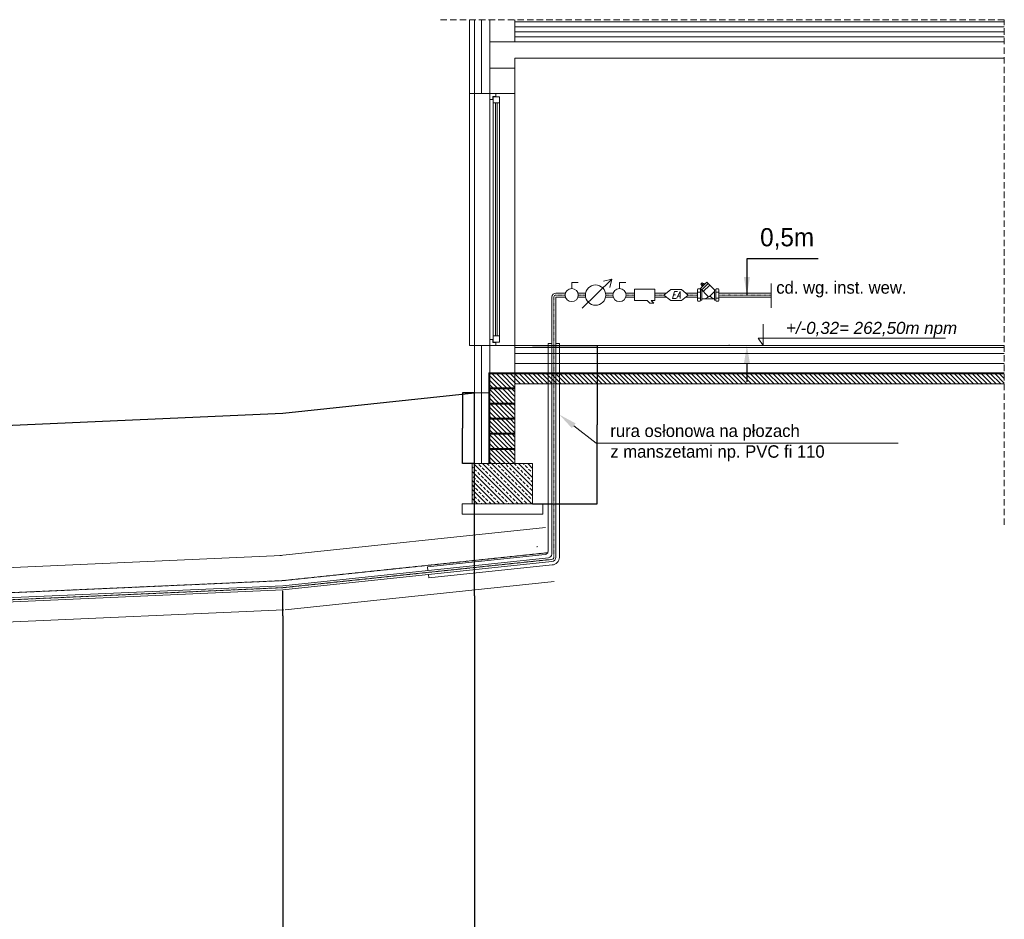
# Model space of a CAD drawing. Extents: x -34599 to 125690, y -105249 to 21518.
# Tile 1 of 64: x -23078 to -13318, y -29379 to -20462. Entities that reach past the tile are written whole.
import ezdxf
from ezdxf.enums import TextEntityAlignment as Align

# ---------------------------------------------------------------- set-up
doc = ezdxf.new("R2010")
doc.units = 0
doc.header["$MEASUREMENT"] = 0
doc.linetypes.add('DASHDOT', pattern=[500, 250, -125, 0, -125])
doc.linetypes.add('DASHED2', pattern=[9.524999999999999, 6.35, -3.175])
doc.layers.get('0').update_dxf_attribs({"linetype": 'CONTINUOUS'})
doc.layers.get('Defpoints').update_dxf_attribs({"linetype": 'CONTINUOUS'})
for name, color, linetype, lineweight in [('_P_EKO_armatura', 7, 'CONTINUOUS', 20), ('_P_EKO_budynek', 252, 'CONTINUOUS', 15), ('_P_EKO_obsypka', 253, 'CONTINUOUS', 9), ('_P_EKO_opis', 7, 'CONTINUOUS', 13), ('_P_EKO_przyłącze_wody', 162, 'CONTINUOUS', 15), ('_P_EKO_rura_ochronna', 250, 'CONTINUOUS', 13), ('_S_EKO_PODSYPKA', 4, 'CONTINUOUS', 15)]:
    doc.layers.add(name, color=color, linetype=linetype, lineweight=lineweight)
doc.styles.add('CP_ATTR', font='ROMANS.SHX')
doc.styles.add('CP_TXTCON_IT', font='ROMANS.SHX', dxfattribs={"width": 0.8, "oblique": 15})
doc.styles.get("Standard").update_dxf_attribs({"font": '-125'})
doc.dimstyles.new('ISO', dxfattribs={"dimtxt": 180, "dimasz": 180, "dimexe": 180, "dimexo": 180, "dimgap": 90, "dimtad": 1, "dimtoh": 1, "dimdec": 0, "dimzin": 0, "dimdsep": 46, "dimtxsty": 'Standard', "dimsah": 1, "dimcen": 90, "dimdle": 100, "dimadec": 4, "dimazin": 0, "dimtfac": 1, "dimtdec": 4, "dimtofl": 0, "dimtmove": 0, "dimatfit": 3, "dimfxl": 0, "dimtvp": 180, "dimtolj": 1, "dimtzin": 0, "dimarcsym": 0})
doc.dimstyles.get("Standard").update_dxf_attribs({"dimtxt": 0.18, "dimasz": 0.18, "dimexe": 0.18, "dimexo": 0.0625, "dimgap": 0.09, "dimtad": 0, "dimtih": 1, "dimtoh": 1, "dimdec": 4, "dimzin": 0, "dimdsep": 46, "dimtxsty": 'Standard', "dimcen": 0.09, "dimadec": 0, "dimazin": 0, "dimtfac": 1, "dimtdec": 4, "dimtofl": 0, "dimtmove": 0, "dimatfit": 3, "dimfxl": 0, "dimtolj": 1, "dimtzin": 0, "dimarcsym": 0})

# ---------------------------------------------------------------- blocks, each defined once
blk = doc.blocks.new('*D268')
at = {"layer": '_P_EKO_opis', "color": 0, "lineweight": -2}
for p, q in [((-15162.60638420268, -22832.19338985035), (-15869.74924134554, -22832.19338985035)), ((-15869.74924134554, -22832.19338985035), (-15869.74924134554, -23192.19338985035)), ((-16043.99351234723, -23192.19338985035), (-16049.74924134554, -23192.19338985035)), ((-16043.99351234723, -23692.19338985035), (-16049.74924134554, -23692.19338985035)), ((-15869.74924134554, -23872.19338985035), (-15869.74924134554, -24052.19338985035))]:
    blk.add_line(p, q, dxfattribs=at)
at = {"layer": '_P_EKO_opis', "color": 0}
for points in [[(-15899.74924134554, -23012.19338985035), (-15839.74924134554, -23012.19338985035), (-15869.74924134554, -23192.19338985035)], [(-15839.74924134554, -23872.19338985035), (-15899.74924134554, -23872.19338985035), (-15869.74924134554, -23692.19338985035)]]:
    blk.add_solid(points, dxfattribs=at)
at = {"layer": 'Defpoints', "color": 0}
for p in [(-15863.99351234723, -23192.19338985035), (-15869.74924134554, -23692.19338985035), (-15863.99351234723, -23692.19338985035)]:
    blk.add_point(p, dxfattribs=at)
at = {"layer": '_P_EKO_opis', "color": 0, "linetype": 'ByBlock', "insert": (-15471.17781277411, -22635.05053270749), "char_height": 180, "attachment_point": 5}
blk.add_mtext('\\A1;\\A1;0,5m', dxfattribs=at)
blk = doc.blocks.new('*D383')
at = {"color": 0, "linetype": 'ByBlock', "lineweight": -2}
for p, q in [((-17993.59756984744, -23692.19353322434), (-17354.80518065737, -23692.19405638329)), ((-17354.98518080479, -23692.37405623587), (-17354.98582326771, -24476.84008373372)), ((-17354.98646602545, -25261.66611123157), (-17354.98582356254, -24477.20008373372)), ((-17993.59885536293, -25261.84558822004), (-17354.80646617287, -25261.84611137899))]:
    blk.add_line(p, q, dxfattribs=at)
at = {"color": 0}
for points in [[(-17354.95518080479, -23692.37405626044), (-17355.01518080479, -23692.3740562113), (-17354.98518065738, -23692.19405623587)], [(-17355.01646602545, -25261.666111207), (-17354.95646602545, -25261.66611125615), (-17354.98646617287, -25261.84611123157)]]:
    blk.add_solid(points, dxfattribs=at)
at = {"layer": 'Defpoints', "color": 0}
for p in [(-17993.66006984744, -23692.19353317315), (-17354.98518065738, -23692.19405623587), (-17993.66135536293, -25261.84558816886)]:
    blk.add_point(p, dxfattribs=at)
at = {"color": 0, "linetype": 'ByBlock', "insert": (-17354.98582341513, -24477.02008373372), "char_height": 0.18, "attachment_point": 5}
blk.add_mtext('\\A1;1569.6521', dxfattribs=at)
blk = doc.blocks.new('*D384')
at = {"color": 0, "linetype": 'ByBlock', "lineweight": -2}
for p, q in [((-18568.72655323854, -24162.19283348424), (-18688.92421961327, -24162.19283348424)), ((-18688.74421961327, -24162.37283348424), (-18688.74421961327, -24511.83921934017)), ((-18688.74421961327, -24861.66560519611), (-18688.74421961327, -24512.19921934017)), ((-18568.72655323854, -24861.84560519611), (-18688.92421961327, -24861.84560519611))]:
    blk.add_line(p, q, dxfattribs=at)
at = {"color": 0}
for points in [[(-18688.71421961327, -24162.37283348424), (-18688.77421961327, -24162.37283348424), (-18688.74421961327, -24162.19283348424)], [(-18688.77421961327, -24861.66560519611), (-18688.71421961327, -24861.66560519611), (-18688.74421961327, -24861.84560519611)]]:
    blk.add_solid(points, dxfattribs=at)
at = {"layer": 'Defpoints', "color": 0}
for p in [(-18568.66405323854, -24162.19283348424), (-18688.74421961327, -24861.84560519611), (-18568.66405323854, -24861.84560519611)]:
    blk.add_point(p, dxfattribs=at)
at = {"color": 0, "linetype": 'ByBlock', "insert": (-18688.74421961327, -24512.01921934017), "char_height": 0.18, "attachment_point": 5}
blk.add_mtext('\\A1;699.6528', dxfattribs=at)

msp = doc.modelspace()

# ---------------------------------------------------------------- hatches: boundary and pattern name
at = {"layer": '_P_EKO_budynek', "ltscale": 0.3}
h = msp.add_hatch(dxfattribs=at)
h.set_pattern_fill('ANSI31', color=256, scale=10, angle=180, style=0)
h.set_pattern_definition([(135, (95802.65836575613, -93626.45922414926), (22.45064030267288, 22.45064030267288), [])])
h.paths.add_polyline_path([(-18168.66129250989, -24836.45375699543), (-18168.66129250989, -24861.84560216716), (-18168.66129250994, -24861.84562942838), (-18293.74993991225, -24861.8456157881), (-18293.7499399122, -24861.84560216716), (-18293.74993992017, -24721.84560906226), (-18168.66130007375, -24721.84560269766)])
h.paths.add_polyline_path([(-18293.74993992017, -24721.84560906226), (-18293.7499399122, -24861.84560216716), (-18418.66129250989, -24861.84560216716), (-18418.66129250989, -24721.84561541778)])
h.paths.add_polyline_path([(-18168.65895250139, -23972.1933997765), (-16487.49102185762, -23972.1933997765), (-16487.49102185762, -24072.1933997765), (-18168.65895250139, -24072.1933997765)])
h.paths.add_polyline_path([(-16487.49102185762, -24072.1933997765), (-16487.49102185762, -23972.1933997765), (-13318.426587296, -23972.19339977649), (-13318.426587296, -24072.19339977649)])
h.paths.add_polyline_path([(-18168.65895250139, -23972.1933997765), (-18168.65895250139, -24072.1933997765), (-18168.66134294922, -24072.1933997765), (-18168.66134033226, -24111.84556208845), (-18293.74993995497, -24111.84554844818), (-18293.74993996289, -23972.1933997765), (-18168.66134954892, -23972.1933997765)])
h.paths.add_polyline_path([(-18293.74993996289, -23972.1933997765), (-18293.74993995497, -24111.84554844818), (-18418.65893546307, -24111.84553482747), (-18418.65893546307, -23972.19339971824), (-18418.65893546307, -23972.1933997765)])
h.paths.add_polyline_path([(-18418.65995545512, -24411.84556176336), (-18418.65995545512, -24271.84557501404), (-18293.74993994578, -24271.84556865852), (-18293.74993993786, -24411.84557538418)])
h.paths.add_polyline_path([(-18293.74993993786, -24411.84557538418), (-18293.74993994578, -24271.84556865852), (-18168.66132977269, -24271.84556229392), (-18168.65997249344, -24271.84556229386), (-18168.65997249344, -24411.84558902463), (-18168.66132053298, -24411.84558902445)])
h.paths.add_polyline_path([(-18293.74993992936, -24561.84558885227), (-18293.74993993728, -24421.84558212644), (-18168.66131987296, -24421.84557576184), (-18168.66130014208, -24421.84557576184), (-18168.66130014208, -24561.8456024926), (-18168.66131063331, -24561.8456024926)])
h.paths.add_polyline_path([(-18293.74993993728, -24421.84558212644), (-18293.74993992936, -24561.84558885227), (-18418.66128310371, -24561.84557523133), (-18418.66128310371, -24421.84558848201)])
h.paths.add_polyline_path([(-18418.65944545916, -24261.84554829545), (-18418.65944545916, -24121.84556154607), (-18293.74993995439, -24121.84555519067), (-18293.74993994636, -24261.84556191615)])
h.paths.add_polyline_path([(-18293.74993994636, -24261.84556191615), (-18293.74993995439, -24121.84555519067), (-18168.66133967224, -24121.84554882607), (-18168.65946249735, -24121.84554882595), (-18168.65946249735, -24261.84557555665), (-18168.66133043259, -24261.84557555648)])
h.paths.add_polyline_path([(-18418.66127547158, -24711.84558869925), (-18418.66127547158, -24571.84560194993), (-18293.74993992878, -24571.84559559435), (-18293.74993992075, -24711.84560232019)])
h.paths.add_polyline_path([(-18293.74993992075, -24711.84560232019), (-18293.74993992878, -24571.84559559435), (-18168.66130997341, -24571.84558922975), (-18168.66129250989, -24571.84558922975), (-18168.66129250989, -24711.84561596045), (-18168.6613007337, -24711.84561596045)])
h = msp.add_hatch(dxfattribs=at)
h.set_pattern_fill('ANSI33', color=256, scale=10, angle=180, style=0)
h.set_pattern_definition([(135, (95802.65836575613, -93626.45922414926), (44.90128060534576, 44.90128060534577), []), (135, (95757.7570852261, -93626.45922414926), (44.90128060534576, 44.90128060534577), [31.75, -15.875])])
h.paths.add_polyline_path([(-17993.66135536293, -24861.84560216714), (-17993.66135536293, -25261.84502127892), (-17993.66135536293, -25261.84560216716), (-18087.66787510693, -25261.84560216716), (-18087.66787510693, -25261.84502127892), (-18293.74993987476, -25261.843546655), (-18293.74993988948, -25261.84354665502), (-18293.74993991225, -24861.84560216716), (-18168.66129083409, -24861.84560216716)])
h.paths.add_polyline_path([(-18293.74993991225, -24861.84560216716), (-18293.74993988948, -25261.84354665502), (-18593.66135536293, -25261.84140063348), (-18593.66135536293, -24861.84560216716), (-18568.66405323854, -24861.84560216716), (-18499.56825403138, -24861.84560216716), (-18428.66125638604, -24861.84560216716), (-18423.66125638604, -24861.84560216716), (-18418.66129250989, -24861.84560216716), (-18293.74993991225, -24861.8456157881)])

# ---------------------------------------------------------------- linework, layer by layer
at = {"lineweight": 13}
for p, q in [((-16359.39161112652, -23138.92833607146, -0.0002621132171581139), (-16355.57487741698, -23130.51127876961, -0.0002621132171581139)), ((-16355.57487741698, -23130.51127876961, -0.0002621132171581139), (-16333.65150080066, -23130.51127876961, -0.0002621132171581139)), ((-16329.83476709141, -23138.92833607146, -0.0002621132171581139), (-16333.65150080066, -23130.51127876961, -0.0002621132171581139)), ((-16266.66717486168, -23064.53310590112, -0.0002621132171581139), (-16330.13414942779, -23128.00008045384, -0.0002621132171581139)), ((-16252.58746590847, -23205.54676400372, -0.0002621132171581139), (-16330.13414942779, -23128.00008045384, -0.0002621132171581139)), ((-16325.47792757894, -23082.62064928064, -0.0002621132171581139), (-16312.01629335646, -23069.17407253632, -0.0002621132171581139)), ((-16315.72977429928, -23092.37971855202, -0.0002621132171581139), (-16325.47792757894, -23082.62064928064, -0.0002621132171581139)), ((-16318.19339375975, -23094.84058232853, -0.0002621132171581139), (-16318.47927284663, -23097.39915348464, -0.0002621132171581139)), ((-16318.47927284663, -23097.39915348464, -0.0002621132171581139), (-16309.01746511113, -23106.87155654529, -0.0002621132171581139)), ((-16318.19339375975, -23094.84058232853, -0.0002621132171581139), (-16299.80452061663, -23076.4722780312, -0.0002621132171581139)), ((-16254.50933323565, -23076.70456183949, -0.0002621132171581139), (-16317.97630782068, -23140.17153641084, -0.0002621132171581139)), ((-16315.72977429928, -23092.37971855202, -0.0002621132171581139), (-16313.17084452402, -23092.09669867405, -0.0002621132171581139)), ((-16313.17084452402, -23092.09669867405, -0.0002621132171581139), (-16311.71219129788, -23088.36662940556, -0.0002621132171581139)), ((-16303.7090725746, -23101.56906591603, -0.0002621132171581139), (-16313.17084452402, -23092.09669867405, -0.0002621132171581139)), ((-16302.2681400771, -23078.93314178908, -0.0002621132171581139), (-16312.01629335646, -23069.17407253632, -0.0002621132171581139)), ((-16302.55402366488, -23081.49175321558, -0.0002621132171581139), (-16306.2857230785, -23082.94623095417, -0.0002621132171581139)), ((-16302.55402366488, -23081.49175321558, -0.0002621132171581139), (-16302.2681400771, -23078.93314178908, -0.0002621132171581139)), ((-16293.09225171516, -23090.96412045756, -0.0002621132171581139), (-16302.55402366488, -23081.49175321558, -0.0002621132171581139)), ((-16238.64258958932, -23092.5713054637, -0.0002621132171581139), (-16302.10275700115, -23156.03147290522, -0.0002621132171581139)), ((-16299.80452061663, -23076.4722780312, -0.0002621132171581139), (-16297.24563112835, -23076.18926258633, -0.0002621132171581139)), ((-16297.24563112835, -23076.18926258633, -0.0002621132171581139), (-16287.78382339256, -23085.66166564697, -0.0002621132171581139)), ((-16194.20647473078, -23136.99380580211, -0.0002621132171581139), (-16266.66717486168, -23064.53310590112, -0.0002621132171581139)), ((-16177.74845516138, -23138.92833607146, -0.0002621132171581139), (-16173.93172145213, -23130.51127876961, -0.0002621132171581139)), ((-16152.00834483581, -23130.51127876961, -0.0002621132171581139), (-16173.93172145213, -23130.51127876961, -0.0002621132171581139)), ((-16148.19161112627, -23138.92833607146, -0.0002621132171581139), (-16152.00834483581, -23130.51127876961, -0.0002621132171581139)), ((-16982.52246633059, -23132.04808304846, -0.0002621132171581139), (-16982.56232774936, -23246.24133136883, -0.0002621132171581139)), ((-16782.80207500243, -23132.11779882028, -0.0002621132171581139), (-16982.52246633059, -23132.04808304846, -0.0002621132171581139)), ((-16782.80207500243, -23132.11779882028, -0.0002621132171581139), (-16782.84193572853, -23246.31104712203, -0.0002621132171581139)), ((-16359.39161112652, -23245.45844362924, -0.0002621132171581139), (-16359.39161112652, -23138.92833607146, -0.0002621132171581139)), ((-16359.39161112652, -23153.50697444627, -0.0002621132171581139), (-16355.57481732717, -23161.92416427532, -0.0002621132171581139)), ((-16355.57481732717, -23161.92416427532, -0.0002621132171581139), (-16359.39161112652, -23177.43890626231, -0.0002621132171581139)), ((-16355.57481732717, -23222.91127877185, -0.0002621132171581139), (-16359.39161112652, -23207.69923934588, -0.0002621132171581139)), ((-16359.39161112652, -23231.1642438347, -0.0002621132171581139), (-16355.57481732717, -23222.91127877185, -0.0002621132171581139)), ((-16333.65156089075, -23161.92416427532, -0.0002621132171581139), (-16355.57481732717, -23161.92416427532, -0.0002621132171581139)), ((-16333.65156089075, -23222.91127877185, -0.0002621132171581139), (-16355.57481732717, -23222.91127877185, -0.0002621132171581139)), ((-16329.83476709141, -23153.50697444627, -0.0002621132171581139), (-16333.65156089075, -23161.92416427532, -0.0002621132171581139)), ((-16333.65156089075, -23161.92416427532, -0.0002621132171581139), (-16329.83476709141, -23177.43890626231, -0.0002621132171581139)), ((-16333.65156089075, -23222.91127877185, -0.0002621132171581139), (-16329.83476709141, -23207.69923934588, -0.0002621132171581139)), ((-16329.83476709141, -23231.1642438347, -0.0002621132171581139), (-16333.65156089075, -23222.91127877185, -0.0002621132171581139)), ((-16329.83476709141, -23245.45844362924, -0.0002621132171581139), (-16329.83476709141, -23138.92833607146, -0.0002621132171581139)), ((-16329.83476709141, -23140.8302446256, -0.0002621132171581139), (-16317.25624180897, -23140.8302446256, -0.0002621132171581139)), ((-16317.25624180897, -23140.8302446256, -0.0002621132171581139), (-16317.25624180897, -23243.59364254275, -0.0002621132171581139)), ((-16317.25624180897, -23154.37007058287, -0.0002621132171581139), (-16317.25624180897, -23229.85248697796, -0.0002621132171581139)), ((-16317.25624180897, -23154.37007058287, -0.0002621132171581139), (-16303.76415930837, -23154.37007058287, -0.0002621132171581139)), ((-16192.34737792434, -23155.8845050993, -0.0002621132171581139), (-16242.00963681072, -23205.54676400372, -0.0002621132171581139)), ((-16177.74845516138, -23140.8302446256, -0.0002621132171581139), (-16190.32698044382, -23140.8302446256, -0.0002621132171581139)), ((-16190.32698044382, -23140.8302446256, -0.0002621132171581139), (-16190.32698044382, -23243.59364254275, -0.0002621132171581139)), ((-16190.32698044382, -23151.41438616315, -0.0002621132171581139), (-16190.32698044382, -23229.85248697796, -0.0002621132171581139)), ((-16177.74845516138, -23245.45844362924, -0.0002621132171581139), (-16177.74845516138, -23138.92833607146, -0.0002621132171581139)), ((-16177.74845516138, -23153.50697444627, -0.0002621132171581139), (-16173.93166136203, -23161.92416427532, -0.0002621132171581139)), ((-16173.93166136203, -23161.92416427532, -0.0002621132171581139), (-16177.74845516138, -23177.43890626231, -0.0002621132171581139)), ((-16173.93166136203, -23222.91127877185, -0.0002621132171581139), (-16177.74845516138, -23207.69923934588, -0.0002621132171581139)), ((-16177.74845516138, -23231.1642438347, -0.0002621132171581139), (-16173.93166136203, -23222.91127877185, -0.0002621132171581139)), ((-16173.93166136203, -23161.92416427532, -0.0002621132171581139), (-16152.00840492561, -23161.92416427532, -0.0002621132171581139)), ((-16173.93166136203, -23222.91127877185, -0.0002621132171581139), (-16152.00840492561, -23222.91127877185, -0.0002621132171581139)), ((-16148.19161112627, -23153.50697444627, -0.0002621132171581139), (-16152.00840492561, -23161.92416427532, -0.0002621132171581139)), ((-16152.00840492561, -23161.92416427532, -0.0002621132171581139), (-16148.19161112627, -23177.43890626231, -0.0002621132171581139)), ((-16152.00840492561, -23222.91127877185, -0.0002621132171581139), (-16148.19161112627, -23207.69923934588, -0.0002621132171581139)), ((-16148.19161112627, -23231.1642438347, -0.0002621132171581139), (-16152.00840492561, -23222.91127877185, -0.0002621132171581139)), ((-16148.19161112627, -23245.45844362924, -0.0002621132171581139), (-16148.19161112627, -23138.92833607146, -0.0002621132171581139)), ((-16859.24772257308, -23246.28437635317, -0.0002621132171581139), (-16982.56232774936, -23246.24133136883, -0.0002621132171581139)), ((-16833.0789384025, -23272.47143572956, -0.0002621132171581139), (-16859.24772257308, -23246.28437635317, -0.0002621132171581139)), ((-16818.54990178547, -23246.29858293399, -0.0002621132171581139), (-16792.38111830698, -23272.48564163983, -0.0002621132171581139)), ((-16782.84193572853, -23246.31104712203, -0.0002621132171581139), (-16818.54990178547, -23246.29858293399, -0.0002621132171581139)), ((-16359.39161112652, -23245.45844362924, -0.0002621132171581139), (-16355.57487741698, -23253.71127877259, -0.0002621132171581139)), ((-16355.57487741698, -23253.71127877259, -0.0002621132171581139), (-16333.65150080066, -23253.71127877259, -0.0002621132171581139)), ((-16329.83476709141, -23245.45844362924, -0.0002621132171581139), (-16333.65150080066, -23253.71127877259, -0.0002621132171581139)), ((-16317.25624180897, -23243.59364254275, -0.0002621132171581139), (-16329.83476709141, -23243.59364254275, -0.0002621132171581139)), ((-16317.25624180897, -23229.85248697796, -0.0002621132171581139), (-16190.32698044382, -23229.85248697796, -0.0002621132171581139)), ((-16190.32698044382, -23243.59364254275, -0.0002621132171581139), (-16177.74845516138, -23243.59364254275, -0.0002621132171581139)), ((-16177.74845516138, -23245.45844362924, -0.0002621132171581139), (-16173.93172145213, -23253.71127877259, -0.0002621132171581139)), ((-16152.00834483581, -23253.71127877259, -0.0002621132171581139), (-16173.93172145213, -23253.71127877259, -0.0002621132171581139)), ((-16148.19161112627, -23245.45844362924, -0.0002621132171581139), (-16152.00834483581, -23253.71127877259, -0.0002621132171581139))]:
    msp.add_line(p, q, dxfattribs=at)
at = {"linetype": 'ByBlock', "lineweight": 13}
msp.add_line((-16833.0789384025, -23272.47143572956, -0.0002621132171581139), (-16792.38111830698, -23272.48564163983, -0.0002621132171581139), dxfattribs=at)
at = {"color": 94}
for p, q in [((-20468.66405323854, -24362.19283348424), (-18568.66405323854, -24162.19283348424)), ((-20468.66405323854, -24362.19283348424), (-18568.66405323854, -24162.19283348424)), ((-29100.14188575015, -24745.62472140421), (-20468.66405323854, -24362.19283348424))]:
    msp.add_line(p, q, dxfattribs=at)
at = {"color": 7}
for p, q in [((-18568.66405323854, -26172.19283348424), (-18568.66405323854, -24162.19283348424)), ((-20468.66405323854, -26372.1928334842), (-20468.66405323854, -26122.19283348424)), ((-18568.66405323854, -26172.19283348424), (-18568.66405323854, -35942.19283348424)), ((-20468.66405323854, -26372.1928334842), (-20468.66405323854, -35942.19283348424))]:
    msp.add_line(p, q, dxfattribs=at)
at = {"lineweight": 13}
for centre, radius, start, end in [((-16303.85882896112, -23154.88439045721, -0.0002621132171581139), 75.02041968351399, 272.1400315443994, 315.7871699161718), ((-16247.29855135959, -23200.25784943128, -0.0002621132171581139), 7.479654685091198, 225.0000001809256, 314.9999998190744), ((-16239.94702901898, -23218.2257778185, -0.0002621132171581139), 14.9593093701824, 50.30864164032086, 89.17218359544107), ((-16175.84052248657, -23158.50828423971, -0.0002621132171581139), 72.80008741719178, 221.4659294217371, 258.522122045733), ((-16204.78430382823, -23147.57163490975, -0.0002621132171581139), 14.9593093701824, 326.2411404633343, 45.00000004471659)]:
    msp.add_arc(centre, radius, start, end, dxfattribs=at)
at = {"layer": '_P_EKO_armatura', "lineweight": 13}
for p, q in [((-17542.31800523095, -23067.61041710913, -0.0002621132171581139), (-17606.49923741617, -23067.61041710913, -0.0002621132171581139)), ((-17606.49923741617, -23067.61041710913, -0.0002621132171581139), (-17606.49923741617, -23126.78945078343, -0.0002621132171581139)), ((-17502.64395342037, -23322.11246286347, -0.0002621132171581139), (-17209.52485814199, -23035.24725056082, -0.0002621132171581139)), ((-17209.52485814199, -23035.24725056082, -0.0002621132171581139), (-17290.96968011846, -23053.09784122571, -0.0002621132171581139)), ((-17209.52485814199, -23035.24725056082, -0.0002621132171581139), (-17229.12750849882, -23116.28821990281, -0.0002621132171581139)), ((-17132.65358042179, -23067.61041710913, -0.0002621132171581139), (-17132.65358042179, -23126.78945078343, -0.0002621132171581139)), ((-17068.47234823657, -23067.61041710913, -0.0002621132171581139), (-17132.65358042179, -23067.61041710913, -0.0002621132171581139)), ((-16692.62906222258, -23191.88399935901, -0.0002621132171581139), (-16625.07554011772, -23137.56939855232, -0.0002621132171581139)), ((-16692.62906222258, -23191.88399935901, -0.0002621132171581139), (-16625.07554011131, -23246.19860014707, -0.0002621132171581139)), ((-16625.07554011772, -23137.56939855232, -0.0002621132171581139), (-16518.92041206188, -23137.56939855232, -0.0002621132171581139)), ((-16451.36688995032, -23191.88399932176, -0.0002621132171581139), (-16518.92041206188, -23137.56939855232, -0.0002621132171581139)), ((-16451.36688995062, -23191.88399932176, -0.0002621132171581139), (-16518.92041206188, -23137.56939855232, -0.0002621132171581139)), ((-16451.36688995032, -23191.88399932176, -0.0002621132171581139), (-16518.92041205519, -23246.19860010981, -0.0002621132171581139)), ((-16451.36688995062, -23191.88399932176, -0.0002621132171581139), (-16518.92041205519, -23246.19860010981, -0.0002621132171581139)), ((-16625.07554011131, -23246.19860014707, -0.0002621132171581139), (-16518.92041205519, -23246.19860014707, -0.0002621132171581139))]:
    msp.add_line(p, q, dxfattribs=at)
for centre, radius in [((-17606.49923741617, -23191.88399935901, -0.0002621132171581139), 65.09454855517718), ((-17369.59659951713, -23191.86293094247, -0.0002621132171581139), 100.5939359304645), ((-17132.65358042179, -23191.88399935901, -0.0002621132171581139), 65.09454855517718)]:
    msp.add_circle(centre, radius, dxfattribs=at)
at = {"layer": '_P_EKO_budynek', "linetype": 'DASHED2', "ltscale": 10}
for p, q in [((-13318.426587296, -20462.19340340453, -8.412160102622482e-05), (-18908.29920281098, -20462.19340340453, -8.412160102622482e-05)), ((-13318.426587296, -25468.51931139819, -0.0002417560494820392), (-13318.426587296, -20462.19340340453, -9.111327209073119e-05))]:
    msp.add_line(p, q, dxfattribs=at)
at = {"layer": '_P_EKO_budynek', "ltscale": 0.3}
for p, q in [((-18618.66308484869, -21192.22496367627, -0.0001452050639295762), (-18618.66308484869, -20462.19340340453, -0.0001452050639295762)), ((-18568.66383898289, -21192.19338985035, -0.0001607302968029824), (-18568.66322805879, -20462.19340340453, -0.0001481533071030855)), ((-18499.56825411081, -20462.19340340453, 1.927031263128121e-05), (-18499.56825409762, -21192.216607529, 5.557778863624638e-06)), ((-18418.66129647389, -21192.19338985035, -3.516023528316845e-05), (-18418.66129726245, -20462.19340340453, -4.187913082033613e-05)), ((-18168.66156866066, -20652.19340340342, 6.565185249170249e-05), (-18168.66158120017, -20462.19340340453, 6.255959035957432e-05)), ((-13318.426587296, -20482.19340340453, -8.412160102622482e-05), (-18168.6613572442, -20482.19340340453, -8.412160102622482e-05)), ((-13318.426587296, -20532.19340340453, -8.412160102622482e-05), (-18168.6613572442, -20532.19340340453, -8.412160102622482e-05)), ((-13318.426587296, -20582.19340340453, -8.412160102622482e-05), (-18168.66135791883, -20582.19340340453, -8.412160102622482e-05)), ((-18418.66129702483, -20682.1931538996, -0.0001115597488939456), (-18418.66167996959, -20682.1931538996, -0.0001115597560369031)), ((-13318.426587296, -20632.26708570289, -7.53422735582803e-05), (-18168.66135791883, -20632.26708570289, -7.53422735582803e-05)), ((-13318.426587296, -20682.19327227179, -1.642656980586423e-05), (-18168.6613572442, -20682.19315970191, -0.000106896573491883)), ((-18418.6612968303, -20862.1931538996, -0.000111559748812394), (-18418.66168414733, -20862.1931538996, -0.0001115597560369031)), ((-13318.426587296, -20842.1932720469, -1.660730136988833e-05), (-18168.66155433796, -20842.19315970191, -0.00010689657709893)), ((-18168.66153302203, -21192.19338985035, 7.444038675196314e-05), (-18168.66135794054, -20942.19316002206, -0.0002090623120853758)), ((-18168.66150530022, -21192.19338985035, -0.0002520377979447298), (-18618.66423816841, -21192.22496375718, -0.000174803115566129)), ((-18618.66405323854, -23692.19283678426, -0.000134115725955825), (-18618.66421823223, -21192.19339315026, -0.0001748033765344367)), ((-18568.66405323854, -23692.19283348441, -0.000134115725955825), (-18568.66421823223, -21192.19338985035, -0.0001748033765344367)), ((-18418.66112830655, -21252.19338985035, -7.78510842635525e-06), (-18418.6613604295, -23692.18830204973, -3.422637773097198e-05)), ((-18418.66115874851, -22572.18830204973, -1.125276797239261e-05), (-18418.66115874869, -21252.19338985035, -1.125276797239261e-05)), ((-18168.66136802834, -23692.19283348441, 0.0001151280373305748), (-18168.66153302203, -21192.19338985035, 7.444038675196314e-05)), ((-18383.66115874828, -23597.1894638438, -1.125276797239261e-05), (-18383.66115874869, -21287.19338985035, -1.125276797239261e-05)), ((-18361.16115874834, -23597.1894638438, -1.125276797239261e-05), (-18361.16115874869, -21287.19338985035, -1.125276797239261e-05)), ((-18346.16115874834, -23597.1894638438, -1.125276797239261e-05), (-18346.16115874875, -21287.19338985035, -1.125276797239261e-05)), ((-18323.66115874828, -23597.1894638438, -1.125276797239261e-05), (-18323.66115874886, -21287.19338985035, -0.0002520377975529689)), ((-18418.66115874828, -23692.19283348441, 2.557242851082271e-06), (-18418.66129602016, -21612.23745984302, -3.129416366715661e-05)), ((-15708.52731617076, -23692.19540465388, -0.0001901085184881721), (-15708.52731617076, -23481.77622793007, -0.0001901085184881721)), ((-18618.66593118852, -23692.19340324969, -2.529160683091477e-05), (-18618.665931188, -23692.19283348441, -2.52915970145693e-05)), ((-18618.66593119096, -23692.19605346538, -2.529165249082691e-05), (-18568.66405323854, -23692.19340340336, -0.000134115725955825)), ((-18168.66136802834, -23692.19283348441, 0.0001151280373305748), (-18568.66405323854, -23692.19283348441, -0.000134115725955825)), ((-18568.66405323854, -23692.19340340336, -0.000134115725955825), (-18568.66405323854, -24861.84560519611, -0.000134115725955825)), ((-18514.20428293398, -23692.19283348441, 0.0001770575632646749), (-18514.20428293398, -23692.19338841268, 0.0001770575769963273)), ((-18499.5682540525, -23692.19283348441, -4.140101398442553e-05), (-18499.56825403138, -24861.84560216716, -6.337141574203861e-05)), ((-18418.66129348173, -23962.19340339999, -9.665247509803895e-06), (-18418.66129377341, -23692.19283348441, -1.215032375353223e-05)), ((-18168.66140807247, -23692.19338985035, -0.000175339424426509), (-13318.426587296, -23692.1973621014, -0.0002044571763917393)), ((-13318.426587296, -23712.1933997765, -0.0002417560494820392), (-18168.66140807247, -23712.1933997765, -0.0002417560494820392)), ((-18168.66135020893, -23962.19340331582, 0.0001195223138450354), (-18168.66136802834, -23692.19283348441, 0.0001151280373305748)), ((-15759.60976525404, -23620.11198727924, -0.0001901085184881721), (-13900.13156225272, -23620.11198727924, -0.0001901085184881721)), ((-15759.60976525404, -23620.11198727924, -0.0001901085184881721), (-15708.52731617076, -23692.19540465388, -0.0001901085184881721)), ((-13318.426587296, -23772.1933997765, -0.0002417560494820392), (-18168.66140807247, -23772.1933997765, -0.0002417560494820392)), ((-13318.426587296, -23871.58188755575, -0.0002417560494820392), (-18168.66140807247, -23871.58188755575, -0.0002417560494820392)), ((-18428.66125638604, -23962.19340340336, -0.0001988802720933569), (-18428.66125638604, -24861.84560519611, -0.0001988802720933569)), ((-13318.426587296, -23962.19340168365, -0.0001328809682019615), (-18428.66125638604, -23962.19340340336, -0.0001988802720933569)), ((-18423.66125638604, -24861.84560519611, -0.0001988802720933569), (-18423.66125638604, -23967.19340340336, -0.0001988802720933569)), ((-13318.426587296, -23972.07472788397, -2.800888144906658e-06), (-18418.66144067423, -23972.1933997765, -1.384878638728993e-06)), ((-13318.426587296, -23972.1933997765, -0.00011542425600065), (-18418.66144067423, -23972.1933997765, -1.384878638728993e-06)), ((-13318.426587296, -23967.1933997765, -0.0002417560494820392), (-18418.66135493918, -23967.1933997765, -0.0002417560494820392)), ((-18418.66129250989, -24861.84560519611, -1.384878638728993e-06), (-18418.6612934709, -23972.1933997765, -9.573207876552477e-06)), ((-18168.66129083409, -24861.84560156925, 0.0001341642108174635), (-18168.66134954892, -23972.1933997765, 0.0001196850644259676)), ((-13318.426587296, -24072.1933997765, -0.0002417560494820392), (-18168.66140807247, -24072.1933997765, -0.0002417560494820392)), ((-18428.66125638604, -24162.19283348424, -0.0001988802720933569), (-18568.66405323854, -24162.19283348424))]:
    msp.add_line(p, q, dxfattribs=at)
for points, elevation in [([(-18168.66135794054, -20682.19315970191), (-18418.66135563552, -20682.19315970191), (-18418.66135563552, -20942.19316002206), (-18168.66135794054, -20942.19316002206), (-18168.66155433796, -20842.19315970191)], -0.0002090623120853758), ([(-18168.6613572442, -20682.19315970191), (-18168.6613572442, -20652.19340340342)], -3.651388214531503e-05), ([(-18418.66129647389, -21192.19338985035), (-18418.66129647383, -21252.19338985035), (-18388.66129647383, -21252.19338985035), (-18388.66129647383, -21222.19338985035), (-18358.66129647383, -21222.19338985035), (-18358.66129647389, -21192.19338985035), (-18418.66129647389, -21192.19338985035)], -0.0002520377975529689), ([(-18418.66115874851, -23692.1894638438), (-18418.66115874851, -23632.1894638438), (-18388.66115874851, -23632.1894638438), (-18388.66115874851, -23662.1894638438), (-18358.66115874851, -23662.1894638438), (-18358.66115874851, -23692.1894638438), (-18418.66115874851, -23692.1894638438)], 2.557188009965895e-06), ([(-18168.65895250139, -24111.84556208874), (-18418.65893546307, -24111.84553482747), (-18418.65893546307, -23971.84554807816), (-18168.65895250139, -23971.84553535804), (-18168.65895250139, -24111.84556208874)], -6.337141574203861e-05), ([(-18168.65946249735, -24261.84557555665), (-18418.65944545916, -24261.84554829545), (-18418.65944545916, -24121.84556154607), (-18168.65946249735, -24121.84554882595), (-18168.65946249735, -24261.84557555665)], -6.337141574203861e-05), ([(-18168.65997249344, -24411.84558902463), (-18418.65995545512, -24411.84556176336), (-18418.65995545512, -24271.84557501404), (-18168.65997249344, -24271.84556229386), (-18168.65997249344, -24411.84558902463)], -6.337141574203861e-05), ([(-18168.66130014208, -24561.8456024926), (-18418.66128310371, -24561.84557523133), (-18418.66128310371, -24421.84558848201), (-18168.66130014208, -24421.84557576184), (-18168.66130014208, -24561.8456024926)], -6.337141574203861e-05), ([(-18168.66129250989, -24711.84561596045), (-18418.66127547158, -24711.84558869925), (-18418.66127547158, -24571.84560194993), (-18168.66129250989, -24571.84558922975), (-18168.66129250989, -24711.84561596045)], -6.337141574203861e-05), ([(-18168.66129250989, -24861.84562942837), (-18418.66129250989, -24861.84560216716), (-18418.66129250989, -24721.84561541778), (-18168.66129250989, -24721.84560269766), (-18168.66129250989, -24861.84562942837)], -6.337141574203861e-05)]:
    msp.add_lwpolyline(points, dxfattribs=dict(at, elevation=elevation))
for points, elevation in [([(-18383.66129647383, -21227.19338985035), (-18323.66129647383, -21227.19338985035), (-18323.66129647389, -21287.19338985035), (-18383.66129647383, -21287.19338985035)], -0.0002520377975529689), ([(-18383.66115874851, -23657.1894638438), (-18323.66115874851, -23657.1894638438), (-18323.66115874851, -23597.1894638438), (-18383.66115874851, -23597.1894638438)], 2.557188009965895e-06), ([(-17993.66135536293, -24861.84560216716), (-18593.66135536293, -24861.84560216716), (-18593.66135536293, -25261.84558816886), (-17993.66135536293, -25261.84558816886)], -6.337141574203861e-05), ([(-17893.66135536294, -25261.84560216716), (-18693.66135536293, -25261.84560216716), (-18693.66135536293, -25361.84560216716), (-17893.66135536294, -25361.84560216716)], -8.856563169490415e-05)]:
    msp.add_lwpolyline(points, close=True, dxfattribs=dict(at, elevation=elevation))
at = {"layer": '_P_EKO_obsypka', "color": 7, "lineweight": 13}
for p, q in [((-17586.47994906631, -24487.20088847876, -0.0002621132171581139), (-17362.65408477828, -24660.98817826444, -0.0002621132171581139)), ((-17362.65408477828, -24660.98817826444, -0.0002621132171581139), (-17302.30761423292, -24660.98817826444, -0.0002621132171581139)), ((-17302.30761423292, -24660.98817826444, -0.0002621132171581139), (-14371.35501785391, -24660.98817826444, -0.0002621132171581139))]:
    msp.add_line(p, q, dxfattribs=at)
at = {"layer": '_P_EKO_obsypka', "color": 6, "linetype": 'DASHDOT', "ltscale": 0.01}
for p, q in [((-20473.89829246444, -26022.46756083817), (-17840.22576380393, -25745.23887361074)), ((-30086.16448242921, -26449.37700784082), (-20470.88299030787, -26022.24209456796))]:
    msp.add_line(p, q, dxfattribs=at)
at = {"layer": '_P_EKO_obsypka', "color": 7, "lineweight": 13}
msp.add_solid([(-17604.87840535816, -24510.89681230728, -0.0002621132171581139), (-17728.65549203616, -24376.81015072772, -0.0002621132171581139), (-17568.08149277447, -24463.5049646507, -0.0002621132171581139)], dxfattribs=at)
at = {"layer": '_P_EKO_opis'}
msp.add_line((-15629.74218754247, -23076.7507038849, -0.0002621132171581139), (-15629.74218754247, -23317.82880546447, -0.0002621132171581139), dxfattribs=at)
at = {"layer": '_P_EKO_opis', "color": 5, "lineweight": 13}
msp.add_arc((-17758.65549203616, -23217.19338985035, -0.0002621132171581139), 5, 90, 180, dxfattribs=at)
at = {"layer": '_P_EKO_przyłącze_wody', "color": 5, "lineweight": 13}
for p, q in [((-17803.65549203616, -25760.15645540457, -3.201805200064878e-06), (-17803.65549203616, -23212.19338985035, -0.0002621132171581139)), ((-17763.65549203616, -25791.54041119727, -0.0002621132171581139), (-17763.65549203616, -23217.19338985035, -0.0002621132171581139)), ((-17762.49572673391, -23172.19338985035, -0.0002621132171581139), (-17668.54422229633, -23172.19338985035, -0.0002621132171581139)), ((-17758.65549203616, -23212.19338985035, -0.0002621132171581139), (-17668.34443860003, -23212.19338985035, -0.0002621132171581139)), ((-17544.65403623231, -23212.19338985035, -0.0002621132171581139), (-17468.11468103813, -23212.19338985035, -0.0002621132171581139)), ((-17544.454252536, -23172.19338985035, -0.0002621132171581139), (-17468.24876167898, -23172.19338985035, -0.0002621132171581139)), ((-17271.07851799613, -23212.19338985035, -0.0002621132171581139), (-17194.49878160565, -23212.19338985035, -0.0002621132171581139)), ((-17270.94443735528, -23172.19338985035, -0.0002621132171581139), (-17194.69856530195, -23172.19338985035, -0.0002621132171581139)), ((-17070.80837923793, -23212.19338985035, -0.0002621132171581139), (-16982.55044263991, -23212.19338985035, -0.0002621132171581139)), ((-17070.60859554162, -23172.19338985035, -0.0002621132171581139), (-16982.53647984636, -23172.19338985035, -0.0002621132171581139)), ((-16782.83002649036, -23212.19338985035, -0.0002621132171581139), (-16667.36935599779, -23212.19338985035, -0.0002621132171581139)), ((-16782.81606393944, -23172.19338985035, -0.0002621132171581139), (-16668.13896186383, -23172.19338985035, -0.0002621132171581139)), ((-16476.62659621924, -23212.19338985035, -0.0002621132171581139), (-16359.39161112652, -23212.19338985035, -0.0002621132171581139)), ((-16475.85699028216, -23172.19338985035, -0.0002621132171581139), (-16359.39161112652, -23172.19338985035, -0.0002621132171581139)), ((-16148.19161112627, -23172.19338985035, -0.0002621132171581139), (-15629.74218754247, -23172.19338985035, -0.0002621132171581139)), ((-16148.19161112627, -23212.19338985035, -0.0002621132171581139), (-15629.74218754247, -23212.19338985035, -0.0002621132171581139)), ((-20468.66405323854, -26072.19283348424), (-17834.99152457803, -25794.96414625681)), ((-20468.66405323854, -26112.19283348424), (-17802.13485271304, -25831.5114964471, -0.0002621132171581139)), ((-30540.38885054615, -26519.60410286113), (-20468.66405323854, -26072.19283348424)), ((-30538.61544980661, -26559.52532395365), (-20468.66405323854, -26112.19283348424))]:
    msp.add_line(p, q, dxfattribs=at)
at = {"layer": '_P_EKO_przyłącze_wody', "color": 2, "linetype": 'DASHDOT', "ltscale": 0.01}
for p, q in [((-17784.00140279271, -25791.52595382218), (-17783.65549203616, -23212.19338985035, -0.0002621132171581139)), ((-17763.65549203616, -23192.19338985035, -0.0002621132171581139), (-17671.59305070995, -23192.19338985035, -0.0002621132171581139)), ((-17541.40542412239, -23192.19338985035, -0.0002621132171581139), (-17470.18999265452, -23192.19338985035, -0.0002621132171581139)), ((-17269.00320637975, -23192.19338985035, -0.0002621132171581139), (-17197.74739371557, -23192.19338985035, -0.0002621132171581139)), ((-17067.559767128, -23192.19338985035, -0.0002621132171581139), (-16982.54346124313, -23192.19338985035, -0.0002621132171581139)), ((-16782.8230452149, -23192.19338985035, -0.0002621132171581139), (-16692.24425929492, -23192.19338985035, -0.0002621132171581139)), ((-16451.75169292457, -23192.19338985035, -0.0002621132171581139), (-16359.39161112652, -23192.19338985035, -0.0002621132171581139)), ((-16148.19161112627, -23192.19338985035, -0.0002621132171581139), (-15629.74218754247, -23192.19338985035, -0.0002621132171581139)), ((-20470.7577489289, -26092.30272442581), (-17803.24108313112, -25811.5114964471)), ((-30536.22650715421, -26539.39947726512), (-20469.55162806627, -26092.21253791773))]:
    msp.add_line(p, q, dxfattribs=at)
at = {"layer": '_P_EKO_przyłącze_wody', "color": 5, "lineweight": 13}
for centre, radius, start, end in [((-17762.49572673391, -23213.35315515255, -0.0002621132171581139), 41.15976530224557, 90, 180), ((-17803.65549203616, -25791.54041119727, -0.0002621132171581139), 40, 272.1786803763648, 0)]:
    msp.add_arc(centre, radius, start, end, dxfattribs=at)
at = {"layer": '_P_EKO_przyłącze_wody', "color": 2, "linetype": 'DASHDOT', "ltscale": 0.01}
for centre, start, end in [((-17763.65549203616, -23212.19338985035, -0.0002621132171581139), 90, 180), ((-17804.00140279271, -25791.52595382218), 272.1786803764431, 0)]:
    msp.add_arc(centre, 20, start, end, dxfattribs=at)
at = {"layer": '_P_EKO_przyłącze_wody', "color": 5, "lineweight": 13, "extrusion": (-1.06963217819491e-08, 1.016150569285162e-07, 0.9999999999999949)}
msp.add_arc((-17838.6554920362, -25760.15645540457, -0.002430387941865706), 35, 276.009005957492, 1.786635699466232e-11, dxfattribs=at)
at = {"layer": '_P_EKO_rura_ochronna'}
for p, q in [((-17839.57219869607, -25728.74378973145, -0.0002621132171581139), (-17839.57219869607, -23672.41122151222, -0.0002621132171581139)), ((-17839.57219869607, -23672.41122151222, -0.0002621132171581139), (-17804.57219869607, -23672.41122151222, -0.0002621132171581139)), ((-17763.65549203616, -23672.19338985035, -0.0002621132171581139), (-17728.65549203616, -23672.19338985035, -0.0002621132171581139)), ((-17728.65549203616, -25791.54041119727, -0.0002621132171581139), (-17728.65549203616, -23672.19338985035, -0.0002621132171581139)), ((-19034.9021667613, -25886.07715800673, -0.0001431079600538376), (-17870.90823123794, -25763.5514805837, -0.0002589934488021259)), ((-19034.90216676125, -25886.07715800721, -0.0001431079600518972), (-19031.23819930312, -25920.88484885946)), ((-19027.06944407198, -25960.44603225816, 0.0001626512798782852), (-19023.40547661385, -25995.25372311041, 0.000305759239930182)), ((-19023.40984828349, -25995.25418354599, 0.0003057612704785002), (-17800.80429330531, -25866.4861960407, -0.0002621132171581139))]:
    msp.add_line(p, q, dxfattribs=at)
for centre, radius, start in [((-17953.65549203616, -25682.19700419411, -0.000175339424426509), 5, 272.1786803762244), ((-17803.65549203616, -25791.54041119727, -0.0002621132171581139), 75, 272.1786803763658)]:
    msp.add_arc(centre, radius, start, 0, dxfattribs=at)
at = {"layer": '_P_EKO_rura_ochronna', "extrusion": (9.955849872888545e-08, 0, 0.9999999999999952)}
msp.add_arc((-17874.57219869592, -25728.74378973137, -0.002038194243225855), 35.00000000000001, 276.0090059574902, 3.573271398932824e-11, dxfattribs=at)
at = {"layer": '_S_EKO_PODSYPKA', "ltscale": 0.01}
for p, q in [((-20500.06948859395, -25773.84119760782), (-17866.39695993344, -25496.61251038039)), ((-30553.70247296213, -26219.89966936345), (-20481.97767565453, -25772.48839998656)), ((-20447.72753508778, -26311.09397025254), (-17781.19833456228, -26030.4126332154, -0.0002621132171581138)), ((-30529.73970152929, -26759.32827961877), (-20459.78830496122, -26311.99578914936))]:
    msp.add_line(p, q, dxfattribs=at)

# ---------------------------------------------------------------- texts
at = {"linetype": 'ByBlock', "lineweight": 13, "style": 'CP_ATTR', "flags": 9}
for tag, text, p in [('CHARACTER', '', (-16359.55216691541, -23192.18002216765, -0.0002621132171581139)), ('TEMPERATURE', '', (-16359.55216691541, -23192.18028092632, -0.0002621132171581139)), ('ORDER-NO', '', (-16359.55216691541, -23192.1809967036, -0.0002621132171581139)), ('NAME', 'Zawór zwrotny, gwintowany, skośny', (-16359.55216691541, -23192.17958325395, -0.0002621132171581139)), ('FLOW', '', (-16359.55216691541, -23192.1798027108, -0.0002621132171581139)), ('NUMBER', '', (-16359.55216691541, -23192.18050038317, -0.0002621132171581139)), ('PRODUCT-TYPE', '', (-16359.55216691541, -23192.18074289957, -0.0002621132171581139)), ('OTHER', '', (-16359.55183270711, -23192.17958353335, -0.0002621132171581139)), ('PN', 'PN16', (-16359.55183814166, -23192.17980272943, -0.0002621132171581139)), ('PRODUCER', '', (-16359.55167782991, -23192.1798027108, -0.0002621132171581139)), ('VOLTAGE', '', (-16359.55151751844, -23192.18051219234, -0.0002621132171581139)), ('ARTICLE', "1 1/2''", (-16359.55147132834, -23192.17954313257, -0.0002621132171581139)), ('WEIGHT', '', (-16359.5514169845, -23192.18003343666, -0.0002621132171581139)), ('GROUP', '', (-16359.55139796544, -23192.18027569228, -0.0002621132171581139)), ('POWER', '', (-16359.5513952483, -23192.18102553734, -0.0002621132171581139)), ('DN', 'DN40', (-16359.55113983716, -23192.18077750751, -0.0002621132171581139))]:
    msp.add_attdef(tag, text=text, height=8.800000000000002e-05, dxfattribs=at).set_placement(p, align=Align.MIDDLE_LEFT)
at = {"layer": '_P_EKO_budynek', "ltscale": 0.3, "insert": (-13786.2552658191, -23613.43166162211, -0.0001901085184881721), "char_height": 120, "width": 2020.706342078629, "attachment_point": 9}
msp.add_mtext('{\\fArial|b0|i1|c238|p34;+/-0,32= 262,50m npm}', dxfattribs=at)
at = {"layer": '_P_EKO_obsypka', "color": 7, "linetype": 'Continuous', "lineweight": 13}
for s, p in [('cd. wg. inst. wew.', (-15578.9347948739, -23178.0669898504, -0.0002621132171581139)), ('rura osłonowa na płozach ', (-17223.51881423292, -24598.521207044, -0.0002621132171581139)), ('z manszetami np. PVC fi 110', (-17223.64201423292, -24803.85454037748, -0.0002621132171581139))]:
    msp.add_text(s, height=123.2, dxfattribs=at).set_placement(p)
at = {"layer": '_P_EKO_opis', "lineweight": 13, "insert": (-16571.9979760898, -23191.88399935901, -0.0002621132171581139), "char_height": 198, "width": 182.5510353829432, "attachment_point": 5, "style": 'CP_TXTCON_IT'}
msp.add_mtext('\\H0.3556x;EA', dxfattribs=at)

# ---------------------------------------------------------------- dimensions: what is measured, and where the dimension line sits
at = {"linetype": 'ByBlock'}
dim = msp.add_aligned_dim(p1=(-17993.66135536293, -25261.84558816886, -6.337141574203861e-05), p2=(-17993.66006984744, -23692.19353317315, -0.0001763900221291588), distance=-638.6748891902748, dimstyle='Standard', override={"dimtmove": 2}, dxfattribs=at)
dim.commit()
dim.dimension.update_dxf_attribs({"geometry": '*D383', "text_midpoint": (-17354.98582341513, -24477.02008373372)})
dim = msp.add_linear_dim(base=(-18688.74421961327, -24861.84560519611), p1=(-18568.66405323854, -24162.19283348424), p2=(-18568.66405323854, -24861.84560519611, -0.000134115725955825), angle=90, dimstyle='Standard', override={"dimtmove": 2}, dxfattribs=at)
dim.commit()
dim.dimension.update_dxf_attribs({"geometry": '*D384', "text_midpoint": (-18688.74421961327, -24512.01921934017)})
at = {"layer": '_P_EKO_opis'}
dim = msp.add_linear_dim(base=(-15869.74924134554, -23692.19338985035, -0.0002621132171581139), p1=(-15863.99351234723, -23192.19338985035, -0.0002621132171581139), p2=(-15863.99351234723, -23692.19338985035, -0.0002621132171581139), angle=90, text='\\A1;0,5m', dimstyle='ISO', dxfattribs=at)
dim.commit()
dim.dimension.update_dxf_attribs({"geometry": '*D268', "text_midpoint": (-15471.17781277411, -22832.19338985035, -0.0002621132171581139), "dimtype": 160})

doc.saveas('drawing.dxf')
